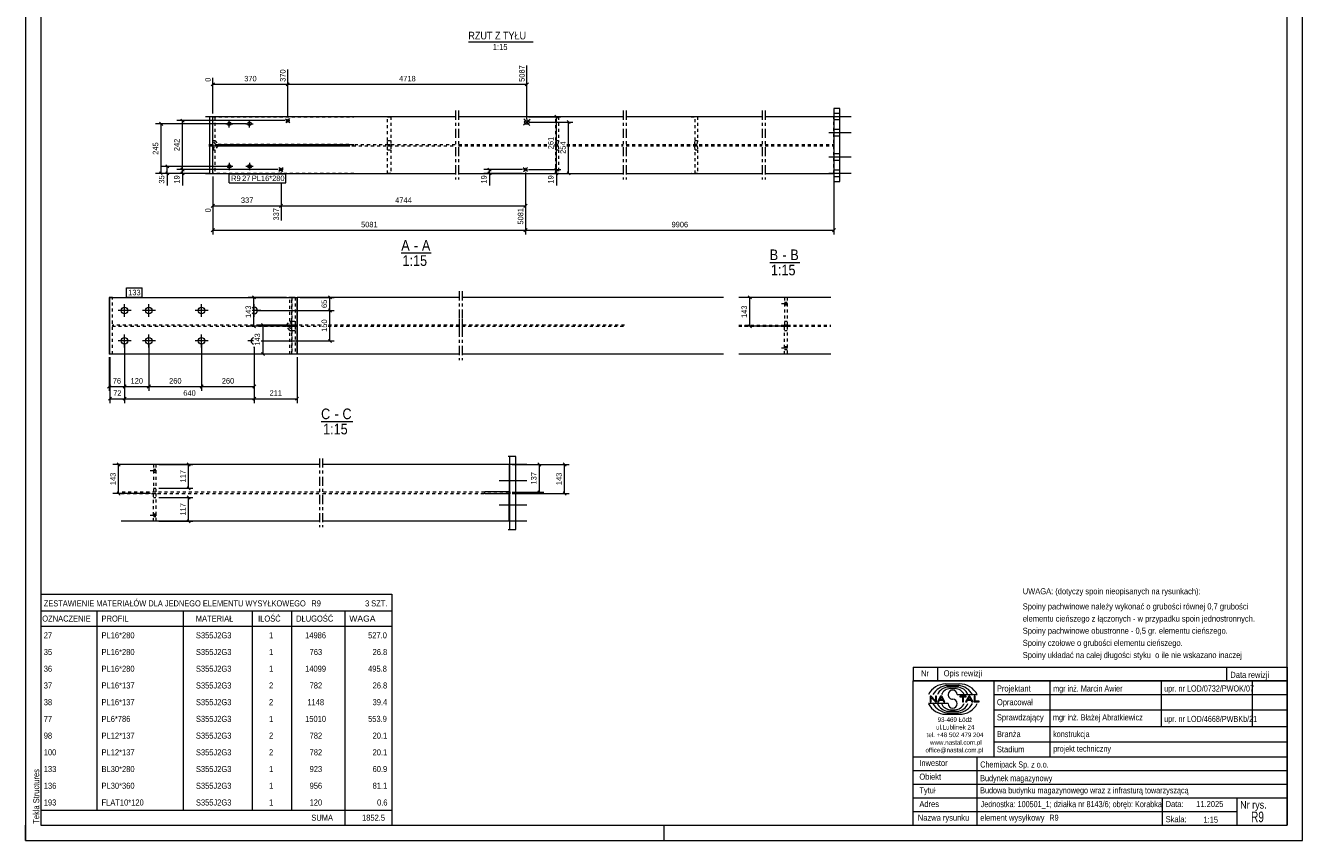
# Model space of a CAD drawing. Header units: millimetres. Extents: x 0 to 420, y 0 to 610.
# Tile 1 of 3: x 0 to 420, y 0 to 268. Entities that reach past the tile are written whole.
import ezdxf

# ---------------------------------------------------------------- set-up
doc = ezdxf.new("R2010")
doc.units = ezdxf.units.MM
for name, pattern in [('XKITLINE00', [0]), ('XKITLINE01', [4, 1, -1, 1, -1]), ('XKITLINE02', [4, 2, -2]), ('XKITLINE03', [6, 3, -1, 1, -1])]:
    doc.linetypes.add(name, pattern=pattern)
for name, color, linetype, lineweight in [('Arkusz rysunku', 3, 'Continuous', 0), ('Element', 2, 'Continuous', 0), ('Inny typ obiektu', 7, 'Continuous', 0), ('Wymiar', 4, 'Continuous', 0), ('Znak elementu', 2, 'Continuous', 0), ('Śruba', 3, 'Continuous', 0)]:
    doc.layers.add(name, color=color, linetype=linetype, lineweight=lineweight)
doc.styles.add('ARIAL', font='ARIAL.TTF')

msp = doc.modelspace()

# ---------------------------------------------------------------- linework, layer by layer
at = {"layer": 'Arkusz rysunku', "linetype": 'XKITLINE00', "lineweight": 0}
for p, q in [((0, 610), (0, 0)), ((420, 0), (420, 610)), ((5, 605), (5, 5)), ((415, 5), (415, 605)), ((0, 0), (0, 5)), ((5, 5), (415, 5)), ((210, 0), (210, 5)), ((0, 0), (420, 0))]:
    msp.add_line(p, q, dxfattribs=at)
at = {"layer": 'Element', "linetype": 'XKITLINE03', "lineweight": 0}
for p, q in [((141.45, 240.12), (141.45, 217.45)), ((142.45, 240.12), (142.45, 217.45)), ((196.56, 240.12), (196.56, 217.45)), ((197.56, 240.12), (197.56, 217.45)), ((242.29, 240.12), (242.29, 217.45)), ((243.29, 240.12), (243.29, 217.45)), ((142.63, 180.68), (142.63, 158.02)), ((143.63, 180.68), (143.63, 158.02)), ((142.63, 171.55), (142.63, 167.15)), ((143.63, 171.55), (143.63, 167.15)), ((96.73, 125.68), (96.73, 103.02)), ((97.73, 125.68), (97.73, 103.02))]:
    msp.add_line(p, q, dxfattribs=at)
at = {"layer": 'Element', "linetype": 'XKITLINE00', "lineweight": 0}
for p, q in [((265.87, 240.78), (265.88, 240.78)), ((267.88, 240.78), (265.88, 240.78)), ((265.88, 240.78), (265.88, 216.78)), ((267.88, 216.78), (267.88, 240.78)), ((61.62, 238.12), (59.23, 238.12)), ((60.55, 238.12), (60.55, 219.45)), ((141.45, 238.12), (61.62, 238.12)), ((61.62, 219.45), (61.62, 238.12)), ((196.56, 238.12), (142.45, 238.12)), ((242.29, 238.12), (197.56, 238.12)), ((265.88, 238.12), (243.29, 238.12)), ((59.23, 219.45), (61.62, 219.45)), ((61.62, 219.45), (141.45, 219.45)), ((142.45, 219.45), (196.56, 219.45)), ((197.56, 219.45), (242.29, 219.45)), ((243.29, 219.45), (265.88, 219.45)), ((265.87, 216.78), (265.88, 216.78)), ((265.88, 216.78), (267.88, 216.78)), ((27.77, 178.68), (27.5, 178.68)), ((27.5, 178.68), (27.5, 160.02)), ((27.77, 160.02), (27.77, 178.68)), ((27.77, 178.68), (89.3, 178.68)), ((142.63, 178.68), (89.3, 178.68)), ((89.3, 178.68), (89.3, 160.02)), ((89.33, 160.02), (89.33, 178.68)), ((229.56, 178.68), (143.63, 178.68)), ((264.86, 178.68), (234.56, 178.68)), ((27.77, 160.02), (27.5, 160.02)), ((89.3, 160.02), (27.77, 160.02)), ((142.63, 160.02), (89.3, 160.02)), ((229.56, 160.02), (143.63, 160.02)), ((264.86, 160.02), (234.56, 160.02)), ((161.31, 126.35), (158.69, 126.35)), ((159.31, 102.35), (159.31, 126.35)), ((161.31, 102.35), (161.31, 126.35)), ((96.73, 123.68), (31.45, 123.68)), ((159.06, 123.68), (97.73, 123.68)), ((159.06, 123.68), (159.06, 114.68)), ((151.06, 114.02), (151.06, 114.68)), ((159.31, 114.68), (151.06, 114.68)), ((159.31, 114.02), (151.06, 114.02)), ((159.06, 105.02), (159.06, 114.02)), ((159.31, 114.68), (159.31, 114.02)), ((96.73, 105.02), (31.45, 105.02)), ((159.06, 105.02), (97.73, 105.02)), ((158.69, 102.35), (161.31, 102.35))]:
    msp.add_line(p, q, dxfattribs=at)
at = {"layer": 'Element', "linetype": 'XKITLINE01', "lineweight": 0}
for p, q in [((267.87, 240.78), (267.88, 240.78)), ((61.58, 230.32), (61.58, 238.12)), ((61.58, 238.12), (107.95, 238.12)), ((61.62, 219.45), (61.62, 238.12)), ((62.3, 238.12), (62.3, 230.32)), ((119.05, 230.32), (119.05, 238.12)), ((119.05, 238.12), (119.05, 238.12)), ((119.05, 238.12), (120.12, 238.12)), ((120.12, 238.12), (120.12, 238.12)), ((120.12, 238.12), (120.12, 230.32)), ((173.17, 238.12), (175.27, 238.12)), ((174.47, 230.32), (174.47, 238.12)), ((175.27, 238.12), (175.27, 230.32)), ((218.9, 238.12), (221, 238.12)), ((220.2, 230.32), (220.2, 238.12)), ((221, 238.12), (221, 230.32)), ((265.88, 219.45), (265.88, 238.12)), ((60.3, 228.98), (141.45, 228.98)), ((60.3, 228.58), (61.6, 228.58)), ((62.57, 228.99), (61.58, 230.32)), ((61.58, 230.32), (61.62, 230.32)), ((61.58, 227.24), (62.57, 228.58)), ((61.58, 219.45), (61.58, 227.24)), ((61.58, 227.24), (61.62, 227.24)), ((61.6, 228.98), (61.6, 228.58)), ((61.6, 228.58), (61.62, 228.58)), ((61.62, 230.32), (62.3, 230.32)), ((61.62, 228.58), (141.45, 228.58)), ((61.62, 227.24), (62.3, 227.24)), ((62.3, 230.32), (63.28, 228.99)), ((63.28, 228.58), (62.3, 227.24)), ((62.3, 227.24), (62.3, 219.45)), ((106.36, 228.98), (62.57, 228.99)), ((62.57, 228.99), (63.28, 228.99)), ((62.57, 228.58), (106.36, 228.58)), ((62.57, 228.58), (63.28, 228.58)), ((63.28, 228.99), (107.95, 228.98)), ((63.28, 228.58), (107.95, 228.58)), ((119.05, 228.98), (119.05, 230.32)), ((119.05, 230.32), (120.12, 230.32)), ((119.05, 228.98), (119.05, 228.98)), ((119.05, 228.98), (120.12, 228.98)), ((119.05, 227.25), (119.05, 228.58)), ((119.05, 228.58), (119.05, 228.58)), ((119.05, 228.58), (120.12, 228.58)), ((119.05, 219.45), (119.05, 227.25)), ((119.05, 227.25), (120.12, 227.25)), ((120.12, 230.32), (120.12, 228.98)), ((120.12, 228.98), (120.12, 228.98)), ((120.12, 228.58), (120.12, 228.58)), ((120.12, 228.58), (120.12, 227.25)), ((120.12, 227.25), (120.12, 219.45)), ((142.45, 228.98), (171.5, 228.98)), ((142.45, 228.58), (171.5, 228.58)), ((175.23, 228.98), (174.02, 228.98)), ((174.02, 228.98), (175.5, 228.98)), ((174.02, 228.58), (175.5, 228.58)), ((175.23, 228.58), (174.02, 228.58)), ((174.43, 228.98), (174.47, 230.32)), ((174.47, 227.25), (174.43, 228.58)), ((174.47, 230.32), (175.27, 230.32)), ((174.47, 219.45), (174.47, 227.25)), ((174.47, 227.25), (175.27, 227.25)), ((175.27, 230.32), (175.23, 228.98)), ((175.23, 228.58), (175.27, 227.25)), ((175.27, 227.25), (175.27, 219.45)), ((178.02, 228.98), (196.56, 228.98)), ((178.02, 228.58), (196.56, 228.58)), ((197.56, 228.98), (242.29, 228.98)), ((197.56, 228.58), (242.29, 228.58)), ((220.95, 228.98), (218.9, 228.98)), ((220.95, 228.58), (218.9, 228.58)), ((220.15, 228.98), (220.2, 230.32)), ((220.2, 227.25), (220.15, 228.58)), ((220.2, 230.32), (221, 230.32)), ((220.2, 219.45), (220.2, 227.25)), ((220.2, 227.25), (221, 227.25)), ((221, 230.32), (220.95, 228.98)), ((220.95, 228.58), (221, 227.25)), ((221, 227.25), (221, 219.45)), ((243.29, 228.98), (265.88, 228.98)), ((243.29, 228.58), (265.88, 228.58)), ((265.88, 228.98), (265.88, 228.58)), ((107.95, 219.45), (61.58, 219.45)), ((61.58, 219.45), (61.62, 219.45)), ((120.12, 219.45), (119.05, 219.45)), ((119.05, 219.45), (119.05, 219.45)), ((120.12, 219.45), (120.12, 219.45)), ((175.27, 219.45), (173.17, 219.45)), ((221, 219.45), (218.9, 219.45)), ((267.87, 216.78), (267.88, 216.78)), ((28.57, 178.68), (27.77, 178.68)), ((28.57, 160.02), (28.57, 178.68)), ((87.57, 178.68), (80.96, 178.68)), ((86.88, 170.88), (86.88, 178.68)), ((88.7, 178.68), (87.47, 178.68)), ((87.57, 178.68), (87.57, 170.88)), ((87.63, 170.88), (87.63, 178.68)), ((88.7, 178.68), (88.7, 170.88)), ((89.3, 178.68), (89.3, 160.02)), ((250.47, 178.68), (249.67, 178.68)), ((249.67, 178.68), (249.67, 169.55)), ((250.47, 178.68), (250.47, 169.55)), ((96.99, 169.55), (28.57, 169.55)), ((28.57, 169.55), (28.57, 169.15)), ((28.57, 169.15), (96.99, 169.15)), ((85.86, 169.55), (80.96, 169.55)), ((85.86, 169.15), (80.96, 169.15)), ((86.55, 169.55), (82.6, 169.55)), ((86.55, 169.15), (82.6, 169.15)), ((85.86, 169.55), (86.88, 170.88)), ((86.55, 169.55), (85.86, 169.55)), ((85.86, 169.15), (86.55, 169.15)), ((86.88, 167.82), (85.86, 169.15)), ((87.57, 170.88), (86.55, 169.55)), ((86.55, 169.15), (87.57, 167.82)), ((86.88, 170.88), (87.57, 170.88)), ((88.65, 169.55), (87.47, 169.55)), ((87.47, 169.15), (88.65, 169.15)), ((87.59, 169.55), (87.63, 170.88)), ((87.63, 167.82), (87.59, 169.15)), ((87.63, 170.88), (88.7, 170.88)), ((88.7, 170.88), (88.65, 169.55)), ((88.65, 169.15), (88.7, 167.82)), ((89.3, 169.15), (89.3, 169.55)), ((142.63, 169.55), (99.51, 169.55)), ((99.51, 169.15), (142.63, 169.15)), ((196.97, 169.55), (143.63, 169.55)), ((143.63, 169.15), (196.97, 169.15)), ((234.56, 169.55), (264.86, 169.55)), ((234.56, 169.15), (264.86, 169.15)), ((249.67, 170.88), (250.47, 170.88)), ((250.47, 169.55), (249.67, 169.55)), ((249.67, 169.15), (250.47, 169.15)), ((249.67, 160.02), (249.67, 169.15)), ((250.47, 169.15), (250.47, 160.02)), ((86.88, 160.02), (86.88, 167.82)), ((86.88, 167.82), (87.57, 167.82)), ((87.57, 167.82), (87.57, 160.02)), ((87.63, 160.02), (87.63, 167.82)), ((87.63, 167.82), (88.7, 167.82)), ((88.7, 167.82), (88.7, 160.02)), ((249.67, 167.82), (250.47, 167.82)), ((28.57, 160.02), (27.77, 160.02)), ((87.57, 160.02), (80.96, 160.02)), ((88.7, 160.02), (87.47, 160.02)), ((89.3, 160.02), (89.33, 160.02)), ((250.47, 160.02), (249.67, 160.02)), ((42.89, 123.68), (42.09, 123.68)), ((42.09, 123.68), (42.09, 114.55)), ((42.89, 123.68), (42.89, 114.55)), ((159.02, 123.68), (159.02, 105.02)), ((96.73, 114.55), (31.45, 114.55)), ((31.45, 114.15), (96.73, 114.15)), ((42.09, 115.88), (42.89, 115.88)), ((42.89, 114.55), (42.09, 114.55)), ((42.09, 114.15), (42.89, 114.15)), ((42.09, 105.02), (42.09, 114.15)), ((42.89, 114.15), (42.89, 105.02)), ((159.02, 114.55), (97.73, 114.55)), ((97.73, 114.15), (159.02, 114.15)), ((158.39, 114.02), (158.39, 114.68)), ((159.02, 114.15), (159.02, 114.55)), ((159.06, 114.68), (159.06, 114.02)), ((159.08, 114.02), (159.08, 114.68)), ((159.31, 114.68), (159.31, 114.68)), ((159.31, 114.68), (159.31, 114.68)), ((159.31, 114.02), (159.31, 114.02)), ((159.31, 114.02), (159.31, 114.02)), ((42.09, 112.82), (42.89, 112.82)), ((42.89, 105.02), (42.09, 105.02))]:
    msp.add_line(p, q, dxfattribs=at)
at = {"layer": 'Inny typ obiektu', "linetype": 'XKITLINE00', "lineweight": 0}
for p, q in [((145.66, 262.8), (166.96, 262.8)), ((123.59, 193.28), (133.47, 193.28)), ((244.77, 190.18), (254.65, 190.18)), ((97.21, 137.85), (107.61, 137.85)), ((5, 81), (5, 75.5)), ((5, 81), (120.5, 81)), ((120.5, 81), (120.5, 75.5)), ((5, 75.5), (5, 70.5)), ((5, 75.5), (120.5, 75.5)), ((23.5, 75.5), (23.5, 70.5)), ((52, 70.5), (52, 75.5)), ((74.5, 75.5), (74.5, 70.5)), ((87.5, 75.5), (87.5, 70.5)), ((105, 75.5), (105, 70.5)), ((120.5, 75.5), (120.5, 70.5)), ((5, 70.5), (120.5, 70.5)), ((5, 70.5), (5, 65)), ((23.5, 70.5), (23.5, 65)), ((52, 65), (52, 70.5)), ((74.5, 70.5), (74.5, 65)), ((87.5, 70.5), (87.5, 65)), ((105, 70.5), (105, 65)), ((120.5, 70.5), (120.5, 65)), ((5, 65), (5, 59.5)), ((23.5, 65), (23.5, 59.5)), ((52, 59.5), (52, 65)), ((74.5, 65), (74.5, 59.5)), ((87.5, 65), (87.5, 59.5)), ((105, 65), (105, 59.5)), ((120.5, 65), (120.5, 59.5)), ((5, 59.5), (5, 54)), ((23.5, 59.5), (23.5, 54)), ((52, 54), (52, 59.5)), ((74.5, 59.5), (74.5, 54)), ((87.5, 59.5), (87.5, 54)), ((105, 59.5), (105, 54)), ((120.5, 59.5), (120.5, 54)), ((292, 57), (292, 52.5)), ((292, 57), (415, 57)), ((300, 57), (300, 52.5)), ((395, 57), (395, 52.5)), ((415, 57), (415, 52.5)), ((5, 54), (5, 48.5)), ((23.5, 54), (23.5, 48.5)), ((52, 48.5), (52, 54)), ((74.5, 54), (74.5, 48.5)), ((87.5, 54), (87.5, 48.5)), ((105, 54), (105, 48.5)), ((120.5, 54), (120.5, 48.5)), ((415, 52.5), (292, 52.5)), ((292, 5), (292, 52.5)), ((292, 52.5), (415, 52.5)), ((302.62, 51.49), (307.23, 51.5)), ((303.07, 50.99), (306.86, 51)), ((303.46, 50.49), (306.45, 50.49)), ((318.5, 52.5), (318.5, 27.5)), ((337, 27.5), (337, 52.5)), ((373.5, 52.5), (373.5, 37.5)), ((403.5, 52.5), (403.5, 37.5)), ((415, 52.5), (415, 5)), ((5, 48.5), (5, 43)), ((23.5, 48.5), (23.5, 43)), ((52, 43), (52, 48.5)), ((74.5, 48.5), (74.5, 43)), ((87.5, 48.5), (87.5, 43)), ((105, 48.5), (105, 43)), ((120.5, 48.5), (120.5, 43)), ((297.93, 47.44), (297.57, 47.44)), ((297.57, 47.44), (297.57, 45.56)), ((297.9, 47.04), (299.29, 45.56)), ((297.9, 45.56), (297.9, 47.04)), ((299.31, 45.96), (297.93, 47.44)), ((299.65, 47.44), (299.31, 47.44)), ((299.31, 47.44), (299.31, 45.96)), ((299.65, 45.56), (299.65, 47.44)), ((300.96, 47.44), (299.94, 45.56)), ((300.71, 46.33), (301.14, 47.24)), ((301.6, 46.33), (300.71, 46.33)), ((301.33, 47.44), (300.96, 47.44)), ((301.14, 47.24), (301.6, 46.33)), ((302.41, 45.56), (301.33, 47.44)), ((304.2, 49.98), (305.73, 49.99)), ((306.42, 47.99), (312.98, 47.99)), ((309.43, 47.44), (307.34, 47.44)), ((307.34, 47.44), (307.34, 47.22)), ((307.34, 47.22), (308.21, 47.22)), ((308.21, 47.22), (308.21, 45.56)), ((308.56, 45.56), (308.56, 47.22)), ((308.56, 47.22), (309.43, 47.22)), ((310.21, 47.44), (309.2, 45.56)), ((309.43, 47.22), (309.43, 47.44)), ((309.96, 46.33), (310.39, 47.24)), ((310.86, 46.33), (309.96, 46.33)), ((310.59, 47.44), (310.21, 47.44)), ((310.4, 47.24), (310.39, 47.24)), ((310.4, 47.24), (310.86, 46.33)), ((311.67, 45.56), (310.59, 47.44)), ((312.36, 47.44), (312.01, 47.44)), ((312.01, 47.44), (312.01, 45.56)), ((312.36, 45.78), (312.36, 47.44)), ((318.5, 48), (415, 48)), ((5, 43), (5, 37.5)), ((23.5, 43), (23.5, 37.5)), ((52, 37.5), (52, 43)), ((74.5, 43), (74.5, 37.5)), ((87.5, 43), (87.5, 37.5)), ((105, 43), (105, 37.5)), ((120.5, 43), (120.5, 37.5)), ((303.43, 45.01), (297, 45.01)), ((297.57, 45.56), (297.9, 45.56)), ((299.29, 45.56), (299.65, 45.56)), ((299.94, 45.56), (300.31, 45.56)), ((300.31, 45.56), (300.61, 46.13)), ((300.61, 46.13), (301.71, 46.13)), ((301.71, 46.13), (302.02, 45.56)), ((302.02, 45.56), (302.41, 45.56)), ((303.07, 42.01), (306.86, 42)), ((303.46, 42.51), (306.45, 42.51)), ((304.2, 43.02), (305.73, 43.01)), ((308.21, 45.56), (308.56, 45.56)), ((309.2, 45.56), (309.57, 45.56)), ((309.57, 45.56), (309.86, 46.13)), ((309.86, 46.13), (310.96, 46.13)), ((310.96, 46.13), (311.27, 45.56)), ((311.27, 45.56), (311.67, 45.56)), ((312.01, 45.56), (313.66, 45.56)), ((313.66, 45.78), (312.36, 45.78)), ((313.66, 45.56), (313.66, 45.78)), ((318.5, 43), (415, 43)), ((302.62, 41.51), (307.23, 41.5)), ((5, 37.5), (5, 32)), ((23.5, 37.5), (23.5, 32)), ((52, 32), (52, 37.5)), ((74.5, 37.5), (74.5, 32)), ((87.5, 37.5), (87.5, 32)), ((105, 37.5), (105, 32)), ((120.5, 37.5), (120.5, 32)), ((318.5, 37.5), (415, 37.5)), ((5, 32), (5, 26.5)), ((23.5, 32), (23.5, 26.5)), ((52, 26.5), (52, 32)), ((74.5, 32), (74.5, 26.5)), ((87.5, 32), (87.5, 26.5)), ((105, 32), (105, 26.5)), ((120.5, 32), (120.5, 26.5)), ((318.5, 32.5), (415, 32.5)), ((5, 26.5), (5, 21)), ((23.5, 26.5), (23.5, 21)), ((52, 21), (52, 26.5)), ((74.5, 26.5), (74.5, 21)), ((87.5, 26.5), (87.5, 21)), ((105, 26.5), (105, 21)), ((120.5, 26.5), (120.5, 21)), ((292, 27.5), (415, 27.5)), ((313, 5), (313, 27.5)), ((5, 21), (5, 15.5)), ((23.5, 21), (23.5, 15.5)), ((52, 15.5), (52, 21)), ((74.5, 21), (74.5, 15.5)), ((87.5, 21), (87.5, 15.5)), ((105, 21), (105, 15.5)), ((120.5, 21), (120.5, 15.5)), ((292, 23), (415, 23)), ((292, 18.5), (415, 18.5)), ((5, 15.5), (5, 10)), ((23.5, 15.5), (23.5, 10)), ((52, 10), (52, 15.5)), ((74.5, 15.5), (74.5, 10)), ((87.5, 15.5), (87.5, 10)), ((105, 15.5), (105, 10)), ((120.5, 15.5), (120.5, 10)), ((292, 14), (415, 14)), ((374, 5), (374, 14)), ((398.5, 5), (398.5, 14)), ((5, 10), (5, 5)), ((5, 10), (120.5, 10)), ((105, 10), (105, 5)), ((120.5, 10), (120.5, 5)), ((292, 9.5), (398.5, 9.5)), ((5, 5), (120.5, 5)), ((292, 5), (415, 5))]:
    msp.add_line(p, q, dxfattribs=at)
for centre, radius, start, end in [((302.72, 45.08), 6.42, 90.8317, 153.0136), ((303.67, 45), 6.02, 95.7347, 150.2266), ((303.7, 46.42), 4.07, 93.3428, 157.3393), ((306.22, 46.41), 4.08, 22.7023, 86.7527), ((306.24, 44.98), 6.04, 29.8256, 84.1252), ((307.25, 45.07), 6.43, 27.0191, 90.199), ((304.33, 46.6), 3.38, 92.229, 155.8008), ((304.92, 47.99), 1.49, 0.0741, 179.9259), ((304.92, 47.99), 1.49, 179.9259, 270), ((304.92, 45), 1.49, 0.0741, 90), ((305.59, 46.6), 3.39, 24.2351, 87.5913), ((302.72, 47.92), 6.42, 206.9864, 269.1683), ((303.67, 48), 6.02, 209.7734, 264.2653), ((303.7, 46.58), 4.07, 202.6607, 266.6572), ((304.33, 46.4), 3.38, 204.1992, 267.771), ((304.92, 45.01), 1.49, 180.0741, 359.9259), ((305.59, 46.4), 3.39, 272.4087, 335.7649), ((306.22, 46.59), 4.08, 273.2473, 337.2977), ((306.24, 48.02), 6.04, 275.8748, 330.1744), ((307.25, 47.93), 6.43, 269.801, 332.9809)]:
    msp.add_arc(centre, radius, start, end, dxfattribs=at)
at = {"layer": 'Wymiar', "linetype": 'XKITLINE00', "lineweight": 0}
for p, q in [((86.24, 237.83), (86.24, 253.61)), ((86.24, 237.83), (86.24, 253.61)), ((164.87, 237.34), (164.87, 254.94)), ((62.13, 249.29), (61.11, 248.27)), ((61.62, 239.12), (61.62, 250.94)), ((61.62, 248.78), (86.24, 248.78)), ((86.75, 249.29), (85.73, 248.27)), ((86.75, 249.29), (85.73, 248.27)), ((86.24, 248.78), (164.87, 248.78)), ((165.38, 249.29), (164.36, 248.27)), ((72.69, 235.78), (42.76, 235.78)), ((44.11, 236.29), (45.13, 235.27)), ((44.62, 219.45), (44.62, 235.78)), ((85.24, 236.83), (49.76, 236.83)), ((51.11, 237.34), (52.13, 236.32)), ((51.62, 220.73), (51.62, 236.83)), ((165.44, 238.12), (176.06, 238.12)), ((165.87, 236.34), (180.06, 236.34)), ((174.11, 238.63), (175.13, 237.61)), ((174.62, 220.72), (174.62, 238.12)), ((178.11, 236.85), (179.13, 235.83)), ((178.62, 219.45), (178.62, 236.34)), ((60.62, 219.45), (42.76, 219.45)), ((44.11, 219.96), (44.94, 219.13)), ((66.03, 221.78), (44.76, 221.78)), ((60.62, 219.45), (44.76, 219.45)), ((46.11, 222.29), (47.13, 221.27)), ((46.11, 219.96), (47.13, 218.94)), ((46.62, 219.45), (46.62, 221.78)), ((46.62, 219.45), (46.62, 215.43)), ((46.62, 219.45), (46.62, 215.43)), ((83.06, 220.73), (49.76, 220.73)), ((83.06, 220.73), (49.76, 220.73)), ((60.62, 219.45), (49.76, 219.45)), ((51.11, 221.24), (52.13, 220.22)), ((51.11, 221.24), (52.13, 220.22)), ((51.11, 219.96), (52.13, 218.94)), ((51.62, 219.45), (51.62, 220.73)), ((51.62, 219.45), (51.62, 215.43)), ((51.62, 219.45), (51.62, 215.43)), ((61.62, 218.45), (61.62, 199.34)), ((61.62, 218.45), (61.62, 206.63)), ((84.06, 219.73), (84.06, 219.35)), ((84.06, 219.73), (84.06, 219.35)), ((163.44, 220.72), (150.76, 220.72)), ((163.44, 219.45), (150.76, 219.45)), ((152.11, 221.23), (153.13, 220.21)), ((152.11, 219.96), (153.13, 218.94)), ((152.62, 219.45), (152.62, 220.72)), ((152.62, 219.45), (152.62, 215.43)), ((152.62, 219.45), (152.62, 215.43)), ((164.44, 219.72), (164.44, 199.34)), ((164.44, 219.72), (164.44, 199.34)), ((164.44, 219.72), (164.44, 202.62)), ((165.44, 220.72), (176.06, 220.72)), ((165.44, 220.72), (176.06, 220.72)), ((165.44, 219.45), (176.06, 219.45)), ((165.87, 219.45), (180.06, 219.45)), ((174.11, 221.23), (175.13, 220.21)), ((174.11, 221.23), (175.13, 220.21)), ((174.11, 219.96), (175.13, 218.94)), ((174.62, 219.45), (174.62, 220.72)), ((174.62, 219.45), (174.62, 215.43)), ((174.62, 219.45), (174.62, 215.43)), ((178.11, 219.96), (179.13, 218.94)), ((265.88, 218.45), (265.88, 199.34)), ((84.06, 216.35), (84.06, 203.96)), ((84.06, 216.35), (84.06, 203.96)), ((62.13, 209.29), (61.11, 208.27)), ((61.62, 208.78), (84.06, 208.78)), ((84.57, 209.29), (83.55, 208.27)), ((84.57, 209.29), (83.6, 208.32)), ((84.06, 208.78), (164.44, 208.78)), ((164.95, 209.29), (163.93, 208.27)), ((62.13, 201.29), (61.11, 200.27)), ((61.62, 200.78), (164.44, 200.78)), ((164.95, 201.29), (163.93, 200.27)), ((164.95, 201.29), (163.93, 200.27)), ((164.44, 200.78), (265.88, 200.78)), ((266.39, 201.29), (265.37, 200.27)), ((85.88, 178.68), (73.25, 178.68)), ((74.6, 179.19), (75.62, 178.17)), ((75.11, 169.15), (75.11, 178.68)), ((90.3, 178.68), (101.55, 178.68)), ((99.6, 179.19), (100.62, 178.17)), ((100.11, 174.35), (100.11, 178.68)), ((248.67, 178.68), (236.38, 178.68)), ((237.73, 179.19), (238.75, 178.17)), ((238.24, 169.15), (238.24, 178.68)), ((76.23, 174.35), (101.55, 174.35)), ((76.23, 174.35), (101.55, 174.35)), ((99.6, 174.86), (100.62, 173.84)), ((99.6, 174.86), (100.62, 173.84)), ((100.11, 164.35), (100.11, 174.35)), ((86.59, 169.15), (73.25, 169.15)), ((74.6, 169.66), (75.62, 168.64)), ((88.3, 169.55), (76.25, 169.55)), ((77.6, 170.06), (78.62, 169.04)), ((78.11, 160.02), (78.11, 169.55)), ((248.67, 169.15), (236.38, 169.15)), ((237.73, 169.66), (238.75, 168.64)), ((77.51, 164.35), (101.55, 164.35)), ((99.6, 164.86), (100.62, 163.84)), ((32.57, 163.35), (32.57, 143.91)), ((32.57, 163.35), (32.57, 143.91)), ((32.57, 163.35), (32.57, 147.91)), ((32.57, 163.35), (32.57, 147.91)), ((40.57, 163.35), (40.57, 147.91)), ((40.57, 163.35), (40.57, 147.91)), ((57.9, 163.35), (57.9, 147.91)), ((57.9, 163.35), (57.9, 147.91)), ((75.23, 162.42), (75.23, 143.91)), ((75.23, 162.42), (75.23, 143.91)), ((75.23, 162.42), (75.23, 147.91)), ((88.3, 160.02), (76.25, 160.02)), ((77.6, 160.53), (78.62, 159.51)), ((27.5, 159.02), (27.5, 147.91)), ((27.77, 159.02), (27.77, 143.91)), ((89.3, 159.02), (89.3, 143.91)), ((28.01, 149.86), (26.99, 148.84)), ((27.5, 149.35), (32.57, 149.35)), ((33.08, 149.86), (32.06, 148.84)), ((33.08, 149.86), (32.06, 148.84)), ((32.57, 149.35), (40.57, 149.35)), ((41.08, 149.86), (40.06, 148.84)), ((41.08, 149.86), (40.06, 148.84)), ((40.57, 149.35), (57.9, 149.35)), ((58.41, 149.86), (57.39, 148.84)), ((58.41, 149.86), (57.39, 148.84)), ((57.9, 149.35), (75.23, 149.35)), ((75.74, 149.86), (74.72, 148.84)), ((28.27, 145.86), (27.26, 144.84)), ((27.77, 145.35), (32.57, 145.35)), ((33.08, 145.86), (32.06, 144.84)), ((33.08, 145.86), (32.06, 144.84)), ((32.57, 145.35), (75.23, 145.35)), ((75.74, 145.86), (74.72, 144.84)), ((75.74, 145.86), (74.72, 144.84)), ((75.23, 145.35), (89.3, 145.35)), ((89.81, 145.86), (88.79, 144.84)), ((41.09, 123.68), (28.76, 123.68)), ((30.11, 124.19), (31.13, 123.17)), ((30.62, 114.15), (30.62, 123.68)), ((43.89, 123.68), (55.06, 123.68)), ((53.11, 124.19), (54.13, 123.17)), ((53.62, 115.88), (53.62, 123.68)), ((160.02, 123.68), (170.46, 123.68)), ((160.06, 123.68), (178.76, 123.68)), ((168.51, 124.19), (169.53, 123.17)), ((169.02, 114.55), (169.02, 123.68)), ((176.81, 124.19), (177.83, 123.17)), ((177.32, 114.15), (177.32, 123.68)), ((41.09, 114.15), (28.76, 114.15)), ((30.11, 114.66), (31.13, 113.64)), ((43.89, 115.88), (55.06, 115.88)), ((53.11, 116.39), (54.13, 115.37)), ((160.02, 114.55), (170.46, 114.55)), ((160.06, 114.15), (178.76, 114.15)), ((168.51, 115.06), (169.53, 114.04)), ((176.81, 114.66), (177.83, 113.64)), ((43.89, 112.82), (55.06, 112.82)), ((53.11, 113.33), (54.13, 112.31)), ((53.62, 105.02), (53.62, 112.82)), ((43.89, 105.02), (55.06, 105.02)), ((53.11, 105.53), (54.13, 104.51))]:
    msp.add_line(p, q, dxfattribs=at)
at = {"layer": 'Znak elementu', "linetype": 'XKITLINE00', "lineweight": 0}
for p, q in [((67.02, 219.35), (85.58, 219.35)), ((67.02, 216.35), (67.02, 219.35)), ((85.58, 216.35), (85.58, 219.35)), ((67.02, 216.35), (85.58, 216.35)), ((33.17, 181.78), (38.37, 181.78)), ((33.17, 178.78), (33.17, 181.78)), ((38.37, 178.78), (38.37, 181.78)), ((33.17, 178.78), (38.37, 178.78))]:
    msp.add_line(p, q, dxfattribs=at)
at = {"layer": 'Śruba', "linetype": 'XKITLINE00', "lineweight": 0}
for p, q in [((65.83, 235.78), (68.23, 235.78)), ((67.03, 234.58), (67.03, 236.98)), ((72.49, 235.78), (74.89, 235.78)), ((73.69, 234.58), (73.69, 236.98)), ((85.52, 237.42), (86.96, 236.24)), ((86.83, 237.55), (85.64, 236.11)), ((163.76, 235.39), (165.99, 237.3)), ((163.92, 237.46), (165.82, 235.23)), ((271.53, 238.12), (264.2, 238.12)), ((271.53, 238.12), (264.2, 238.12)), ((271.54, 238.12), (264.21, 238.12)), ((271.54, 238.12), (264.21, 238.12)), ((267.86, 239.18), (265.86, 239.18)), ((267.86, 237.05), (265.86, 237.05)), ((267.86, 237.05), (265.86, 237.05)), ((267.87, 239.18), (265.87, 239.18)), ((267.88, 239.18), (265.88, 239.18)), ((267.88, 239.18), (265.88, 239.18)), ((267.88, 237.05), (265.88, 237.05)), ((267.88, 237.05), (265.88, 237.05)), ((271.53, 232.78), (264.2, 232.78)), ((271.53, 232.78), (264.2, 232.78)), ((271.53, 232.78), (264.2, 232.78)), ((271.54, 232.78), (264.2, 232.78)), ((271.54, 232.78), (264.21, 232.78)), ((271.54, 232.78), (264.21, 232.78)), ((271.54, 232.78), (264.21, 232.78)), ((267.86, 233.85), (265.86, 233.85)), ((267.86, 231.72), (265.86, 231.72)), ((267.86, 231.72), (265.86, 231.72)), ((267.87, 233.85), (265.87, 233.85)), ((267.87, 233.85), (265.87, 233.85)), ((267.87, 233.85), (265.87, 233.85)), ((267.87, 233.85), (265.87, 233.85)), ((267.87, 231.72), (265.87, 231.72)), ((267.87, 231.72), (265.87, 231.72)), ((267.87, 231.72), (265.87, 231.72)), ((267.88, 233.85), (265.88, 233.85)), ((267.88, 233.85), (265.88, 233.85)), ((267.88, 231.72), (265.88, 231.72)), ((267.88, 231.72), (265.88, 231.72)), ((67.03, 222.98), (67.03, 220.58)), ((73.69, 222.98), (73.69, 220.58)), ((271.53, 224.78), (264.2, 224.78)), ((271.53, 224.78), (264.2, 224.78)), ((271.53, 224.78), (264.2, 224.78)), ((271.54, 224.78), (264.2, 224.78)), ((271.54, 224.78), (264.21, 224.78)), ((271.54, 224.78), (264.21, 224.78)), ((271.54, 224.78), (264.21, 224.78)), ((267.86, 225.85), (265.86, 225.85)), ((267.86, 223.72), (265.86, 223.72)), ((267.86, 223.72), (265.86, 223.72)), ((267.87, 225.85), (265.87, 225.85)), ((267.87, 225.85), (265.87, 225.85)), ((267.87, 225.85), (265.87, 225.85)), ((267.87, 225.85), (265.87, 225.85)), ((267.87, 223.72), (265.87, 223.72)), ((267.87, 223.72), (265.87, 223.72)), ((267.87, 223.72), (265.87, 223.72)), ((267.88, 225.85), (265.88, 225.85)), ((267.88, 225.85), (265.88, 225.85)), ((267.88, 223.72), (265.88, 223.72)), ((267.88, 223.72), (265.88, 223.72)), ((68.23, 221.78), (65.83, 221.78)), ((74.89, 221.78), (72.49, 221.78)), ((84.78, 221.33), (83.34, 220.14)), ((84.65, 220.01), (83.46, 221.45)), ((165.15, 220.11), (163.73, 221.32)), ((163.83, 220.01), (165.05, 221.43)), ((271.53, 219.45), (264.2, 219.45)), ((271.53, 219.45), (264.2, 219.45)), ((271.54, 219.45), (264.21, 219.45)), ((271.54, 219.45), (264.21, 219.45)), ((267.86, 220.52), (265.86, 220.52)), ((267.87, 220.52), (265.87, 220.52)), ((267.88, 220.52), (265.88, 220.52)), ((267.88, 220.52), (265.88, 220.52)), ((267.86, 218.38), (265.86, 218.38)), ((267.86, 218.38), (265.86, 218.38)), ((267.88, 218.38), (265.88, 218.38)), ((267.88, 218.38), (265.88, 218.38)), ((32.57, 172.22), (32.57, 176.48)), ((40.57, 172.22), (40.57, 176.48)), ((57.9, 172.22), (57.9, 176.48)), ((75.23, 172.22), (75.23, 176.48)), ((34.7, 174.35), (30.43, 174.35)), ((42.7, 174.35), (38.43, 174.35)), ((60.03, 174.35), (55.77, 174.35)), ((77.37, 174.35), (74.51, 174.35)), ((34.7, 164.35), (30.43, 164.35)), ((32.57, 162.22), (32.57, 166.48)), ((42.7, 164.35), (38.43, 164.35)), ((40.57, 162.22), (40.57, 166.48)), ((60.03, 164.35), (55.77, 164.35)), ((57.9, 162.22), (57.9, 166.48)), ((74.99, 164.35), (73.1, 164.35)), ((75.23, 162.22), (75.23, 162.42)), ((163.14, 123.68), (155.81, 123.68)), ((163.31, 123.68), (155.98, 123.68)), ((164.55, 123.68), (157.22, 123.68)), ((164.87, 123.68), (157.54, 123.68)), ((163.14, 118.35), (155.81, 118.35)), ((163.31, 118.35), (155.98, 118.35)), ((163.48, 118.35), (156.15, 118.35)), ((163.93, 118.35), (156.6, 118.35)), ((164.39, 118.35), (157.06, 118.35)), ((164.55, 118.35), (157.22, 118.35)), ((164.87, 118.35), (157.54, 118.35)), ((163.14, 110.35), (155.81, 110.35)), ((163.31, 110.35), (155.98, 110.35)), ((163.48, 110.35), (156.15, 110.35)), ((163.93, 110.35), (156.6, 110.35)), ((164.39, 110.35), (157.06, 110.35)), ((164.55, 110.35), (157.22, 110.35)), ((164.87, 110.35), (157.54, 110.35)), ((163.14, 105.02), (155.81, 105.02)), ((163.31, 105.02), (155.98, 105.02)), ((164.55, 105.02), (157.22, 105.02)), ((164.87, 105.02), (157.54, 105.02))]:
    msp.add_line(p, q, dxfattribs=at)
at = {"layer": 'Śruba', "linetype": 'XKITLINE02', "lineweight": 0}
for p, q in [((248.62, 176.68), (251.29, 176.68)), ((249.67, 177.15), (250.47, 177.15)), ((249.67, 176.22), (250.47, 176.22)), ((248.62, 162.02), (251.29, 162.02)), ((249.67, 162.48), (250.47, 162.48)), ((249.67, 161.55), (250.47, 161.55)), ((42.09, 122.15), (42.89, 122.15)), ((41.04, 121.68), (43.71, 121.68)), ((42.09, 121.22), (42.89, 121.22)), ((41.04, 107.02), (43.71, 107.02)), ((42.09, 107.48), (42.89, 107.48)), ((42.09, 106.55), (42.89, 106.55))]:
    msp.add_line(p, q, dxfattribs=at)
at = {"layer": 'Śruba', "linetype": 'XKITLINE00', "lineweight": 0}
for centre, radius in [((67.03, 235.78), 0.6), ((73.69, 235.78), 0.6), ((86.24, 236.83), 0.467), ((164.87, 236.34), 0.733), ((67.03, 221.78), 0.6), ((73.69, 221.78), 0.6), ((84.06, 220.73), 0.467), ((164.44, 220.72), 0.467), ((32.57, 174.35), 1.07), ((40.57, 174.35), 1.07), ((57.9, 174.35), 1.07), ((32.57, 164.35), 1.07), ((40.57, 164.35), 1.07), ((57.9, 164.35), 1.07)]:
    msp.add_circle(centre, radius, dxfattribs=at)
for centre, start, end in [((75.23, 174.35), 227.8125, 132.1875), ((75.23, 164.35), 102.6562, 257.3437)]:
    msp.add_arc(centre, 1.07, start, end, dxfattribs=at)

# ---------------------------------------------------------------- texts
at = {"layer": 'Arkusz rysunku', "style": 'ARIAL', "width": 0.85}
msp.add_text('Tekla Structures', height=2, rotation=90, dxfattribs=at).set_placement((4.5, 5.5))
at = {"layer": 'Inny typ obiektu', "style": 'ARIAL'}
for s, height, width, p in [('RZUT Z TYŁU', 2.5, 0.85, (145.66, 263.55)), ('1:15', 2, 0.85, (153.72, 260.05)), ('A', 3.5, 0.85, (123.59, 194.03)), ('A', 3.5, 0.85, (130.36, 194.03)), ('-', 3.5, 0.85, (127.75, 194.03)), ('B', 3.5, 0.85, (244.77, 190.93)), ('B', 3.5, 0.85, (251.54, 190.93)), ('1:15', 3.5, 0.85, (123.99, 189.03)), ('1:15', 3.5, 0.85, (245.17, 185.93)), ('-', 3.5, 0.85, (248.93, 190.93)), ('C', 3.5, 0.85, (97.21, 138.6)), ('-', 3.5, 0.85, (101.63, 138.6)), ('C', 3.5, 0.85, (104.24, 138.6)), ('1:15', 3.5, 0.85, (97.87, 133.6)), ('UWAGA: (dotyczy spoin nieopisanych na rysunkach):', 2, 0.85, (328, 81)), ('ZESTAWIENIE MATERIAŁÓW DLA JEDNEGO ELEMENTU WYSYŁKOWEGO', 2, 0.765, (6, 77)), ('R9', 2, 0.85, (94, 77)), ('3', 2, 0.85, (111.69, 77)), (' SZT.', 2, 0.85, (113, 77)), ('Spoiny pachwinowe należy wykonać o grubości równej 0,7 grubości', 2, 0.85, (328, 76)), ('OZNACZENIE', 2, 0.85, (5.5, 72)), ('PROFIL', 2, 0.85, (25, 72)), ('MATERIAŁ', 2, 0.85, (56, 72)), ('ILOŚĆ', 2, 0.85, (76.5, 72)), ('DŁUGOŚĆ', 2, 0.85, (89, 72)), ('WAGA', 2, 1.008832, (106.5, 72)), ('elementu cieńszego z łączonych - w przypadku spoin jednostronnych.', 2, 0.85, (328, 72)), ('27', 2, 0.85, (6, 66.5)), ('PL16*280', 2, 0.85, (25, 66.5)), ('S355J2G3', 2, 0.85, (56.04, 66.5)), ('1', 2, 0.85, (80.09, 66.5)), ('14986', 2, 0.85, (91.96, 66.5)), ('527.0', 2, 0.85, (112.67, 66.5)), ('Spoiny pachwinowe obustronne - 0,5 gr. elementu cieńszego.', 2, 0.85, (328, 68)), ('35', 2, 0.85, (6, 61)), ('PL16*280', 2, 0.85, (25, 61)), ('S355J2G3', 2, 0.85, (56.04, 61)), ('1', 2, 0.85, (80.09, 61)), ('763', 2, 0.85, (93.44, 61)), ('26.8', 2, 0.85, (114.15, 61)), ('Spoiny czołowe o grubości elementu cieńszego.', 2, 0.85, (328, 64)), ('Spoiny układać na całej długości styku  o ile nie wskazano inaczej', 2, 0.85, (328, 60)), ('36', 2, 0.85, (6, 55.5)), ('PL16*280', 2, 0.85, (25, 55.5)), ('S355J2G3', 2, 0.85, (56.04, 55.5)), ('1', 2, 0.85, (80.09, 55.5)), ('14099', 2, 0.85, (91.96, 55.5)), ('495.8', 2, 0.85, (112.67, 55.5)), ('Nr', 2, 0.85, (294.54, 54)), ('Opis rewizji', 2, 0.85, (302, 54)), ('Data rewizji', 2, 0.85, (396.28, 53.5)), ('37', 2, 0.85, (6, 50)), ('PL16*137', 2, 0.85, (25, 50)), ('S355J2G3', 2, 0.85, (56.04, 50)), ('2', 2, 0.85, (80.09, 50)), ('782', 2, 0.85, (93.44, 50)), ('26.8', 2, 0.85, (114.15, 50)), ('Projektant', 2, 0.85, (319.5, 49)), ('mgr inż. Marcin Awier', 2, 0.68, (338, 49)), ('upr. nr LOD/0732/PWOK/07', 2, 0.68, (374.5, 49)), ('38', 2, 0.85, (6, 44.5)), ('PL16*137', 2, 0.85, (25, 44.5)), ('S355J2G3', 2, 0.85, (56.04, 44.5)), ('2', 2, 0.85, (80.09, 44.5)), ('1148', 2, 0.85, (92.7, 44.5)), ('39.4', 2, 0.85, (114.15, 44.5)), ('Opracował', 2, 0.85, (319.5, 44.5)), ('77', 2, 0.85, (6, 39)), ('PL6*786', 2, 0.85, (25, 39)), ('S355J2G3', 2, 0.85, (56.04, 39)), ('1', 2, 0.85, (80.09, 39)), ('15010', 2, 0.85, (91.96, 39)), ('553.9', 2, 0.85, (112.67, 39)), ('ul.Lublinek 24', 1.5, 0.85, (299.5, 36.5)), ('93-469 Łódź', 1.5, 0.85, (300, 39)), ('Sprawdzający', 2, 0.85, (319.5, 39.5)), ('mgr inż. Błażej Abratkiewicz', 2, 0.68, (337.94, 39.5)), ('upr. nr LOD/4668/PWBKb/21', 2, 0.68, (374.5, 39)), ('98', 2, 0.85, (6, 33.5)), ('PL12*137', 2, 0.85, (25, 33.5)), ('S355J2G3', 2, 0.85, (56.04, 33.5)), ('2', 2, 0.85, (80.09, 33.5)), ('782', 2, 0.85, (93.44, 33.5)), ('20.1', 2, 0.85, (114.15, 33.5)), ('tel. +48 502 479 204', 1.5, 0.85, (296.41, 34)), ('Branża', 2, 0.85, (319.5, 34)), ('konstrukcja', 2, 0.68, (338, 34)), ('100', 2, 0.85, (6, 28)), ('PL12*137', 2, 0.85, (25, 28)), ('S355J2G3', 2, 0.85, (56.04, 28)), ('2', 2, 0.85, (80.09, 28)), ('782', 2, 0.85, (93.44, 28)), ('20.1', 2, 0.85, (114.15, 28)), ('office@nastal.com.pl', 1.5, 0.85, (296, 29)), ('www.nastal.com.pl', 1.5, 0.85, (297.5, 31.5)), ('Stadium', 2, 0.85, (319.5, 29)), ('projekt techniczny', 2, 0.68, (338.04, 29.19)), ('Inwestor', 2, 0.85, (293.96, 24.5)), ('Chemipack Sp. z o.o.', 2, 0.68, (314, 24)), ('133', 2, 0.85, (6, 22.5)), ('BL30*280', 2, 0.85, (25, 22.5)), ('S355J2G3', 2, 0.85, (56.04, 22.5)), ('1', 2, 0.85, (80.09, 22.5)), ('923', 2, 0.85, (93.44, 22.5)), ('60.9', 2, 0.85, (114.15, 22.5)), ('Obiekt', 2, 0.85, (294, 20)), ('Budynek magazynowy', 2, 0.68, (314, 19.5)), ('136', 2, 0.85, (6, 17)), ('PL30*360', 2, 0.85, (25, 17)), ('S355J2G3', 2, 0.85, (56.04, 17)), ('1', 2, 0.85, (80.09, 17)), ('956', 2, 0.85, (93.44, 17)), ('81.1', 2, 0.85, (114.15, 17)), ('Tytuł', 2, 0.85, (294, 15.5)), ('Budowa budynku magazynowego wraz z infrasturą towarzyszącą', 2, 0.68, (314, 15.5)), ('193', 2, 0.85, (6, 11.5)), ('FLAT10*120', 2, 0.85, (25, 11.5)), ('S355J2G3', 2, 0.85, (56.04, 11.5)), ('1', 2, 0.85, (80.09, 11.5)), ('120', 2, 0.85, (93.44, 11.5)), ('0.6', 2, 0.85, (115.63, 11.5)), ('Adres', 2, 0.85, (294, 11)), ('Jednostka: 100501_1; działka nr 8143/6; obręb: Korabka', 2, 0.68, (314.16, 10.96)), ('Data:', 2, 0.85, (375, 11)), ('11.2025', 2, 0.85, (385.06, 11)), ('Nr rys.', 2.5, 0.85, (399.5, 10.5)), ('SUMA', 2, 0.85, (94, 6.5)), ('1852.5', 2, 0.85, (110.68, 6.5)), ('Nazwa rysunku', 2, 0.85, (293.5, 6.5)), ('element wysyłkowy', 2, 0.85, (314, 6.5)), ('R9', 2, 0.68, (336.75, 6.5)), ('R9', 3.5, 0.68, (403.08, 6)), ('Skala:', 2, 0.85, (375, 6)), ('1:15', 2, 0.85, (387.42, 5.85))]:
    msp.add_text(s, height=height, dxfattribs=dict(at, width=width)).set_placement(p)
at = {"layer": 'Wymiar', "style": 'ARIAL', "width": 0.85}
for s, p in [('370', (85.52, 249.6)), ('5087', (164.15, 249.6)), ('0', (60.9, 249.6)), ('245', (43.66, 225.61)), ('242', (50.66, 226.78)), ('261', (173.66, 227.41)), ('254', (177.66, 225.89)), ('35', (45.66, 216.1)), ('19', (50.66, 216.1)), ('19', (151.66, 216.1)), ('19', (173.66, 216.1)), ('0', (60.9, 206.63)), ('337', (83.34, 203.96)), ('5081', (163.72, 202.62)), ('65', (99.15, 175.18)), ('143', (74.15, 171.91)), ('143', (237.28, 171.91)), ('150', (99.15, 167.35)), ('143', (77.15, 162.78)), ('143', (29.66, 116.91)), ('117', (52.66, 117.78)), ('137', (168.06, 117.11)), ('143', (176.36, 116.91)), ('117', (52.66, 106.91))]:
    msp.add_text(s, height=1.8, rotation=90.0002, dxfattribs=at).set_placement(p)
for s, p in [('370', (71.93, 249.74)), ('4718', (122.88, 249.74)), ('337', (70.84, 209.74)), ('4744', (121.58, 209.74)), ('5081', (110.36, 201.74)), ('9906', (212.49, 201.74)), ('76', (28.7, 150.31)), ('120', (34.56, 150.31)), ('260', (47.23, 150.31)), ('260', (64.56, 150.31)), ('72', (28.83, 146.31)), ('640', (51.9, 146.31)), ('211', (80.26, 146.31))]:
    msp.add_text(s, height=1.8, dxfattribs=at).set_placement(p)
at = {"layer": 'Znak elementu', "style": 'ARIAL', "width": 0.85}
for s, p in [('R9', (67.62, 216.95)), ('27', (71.23, 216.95)), ('PL16*280', (74.44, 216.95)), ('133', (33.77, 179.38))]:
    msp.add_text(s, height=1.8, dxfattribs=at).set_placement(p)

doc.saveas('drawing.dxf')
